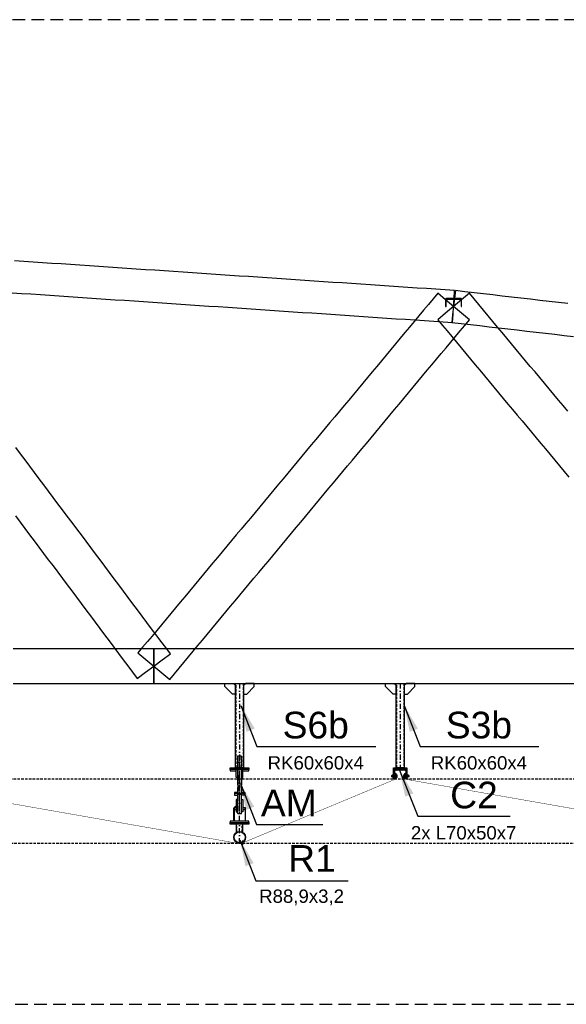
# Model space of a CAD drawing. Header units: millimetres. Extents: x -34919 to 306996, y -293018 to -145733.
# Tile 57 of 256: x 12400 to 16503, y -191038 to -183648. Entities that reach past the tile are written whole.
import ezdxf

# ---------------------------------------------------------------- set-up
doc = ezdxf.new("R2010")
doc.units = ezdxf.units.MM
doc.header["$LTSCALE"] = 3
for name, pattern in [('AM_ISO08W050', [18, 12, -1.5, 3, -1.5]), ('DASHDOT', [25.4, 12.7, -6.35, 0, -6.35]), ('DASHED2', [9.525, 6.35, -3.175]), ('HIDDEN', [9.525, 6.35, -3.175])]:
    doc.linetypes.add(name, pattern=pattern)
for name, color, linetype, lineweight in [('-KONTURY', 7, 'Continuous', 18), ('AAA Widok', 2, 'Continuous', 25), ('AM_0', 7, 'Continuous', 15), ('AM_7', 4, 'AM_ISO08W050', 15), ('SIATKA', 5, 'Continuous', 18)]:
    doc.layers.add(name, color=color, linetype=linetype, lineweight=lineweight)
for name, color, linetype in [('AAA L-Opis', 3, 'Continuous'), ('ARF2000E0_BEARING_ROOF_KANTAVAT_KATTO', 7, 'Continuous'), ('blaszki', 6, 'Continuous'), ('poziome 1', 7, 'Continuous'), ('slupki', 7, 'Continuous'), ('stezenia', 4, 'Continuous'), ('STĘŻENIA_OPIS', 4, 'Continuous')]:
    doc.layers.add(name, color=color, linetype=linetype)
doc.styles.get("Standard").update_dxf_attribs({"font": 'arial.ttf', "height": 25})
doc.dimstyles.new('STANDARD-100', dxfattribs={"dimscale": 100, "dimtxt": 2, "dimasz": 2, "dimexe": 0, "dimexo": 0, "dimgap": 0.6, "dimtad": 1, "dimdec": 0, "dimzin": 12, "dimdsep": 46, "dimtxsty": 'Standard', "dimcen": 1, "dimclrd": 256, "dimclre": 256, "dimclrt": 2, "dimadec": 0, "dimazin": 0, "dimtfac": 1, "dimtdec": 0, "dimtmove": 0, "dimatfit": 3, "dimfxl": 0, "dimtolj": 1, "dimtzin": 0, "dimarcsym": 0})

# ---------------------------------------------------------------- blocks, each defined once
blk = doc.blocks.new('A$C09B41FFC')
at = {"layer": 'AAA L-Opis', "color": 7}
for p, q in [((-13, 500), (-13, 284.6)), ((13, 500), (13, 284.6)), ((-13, 264.6), (-13, 214.6)), ((13, 264.6), (13, 214.6)), ((-15, 214.6), (15, 214.6))]:
    blk.add_line(p, q, dxfattribs=at)
at = {"layer": 'AAA Widok', "color": 7}
for p, q in [((-16, 222.6), (-16, 226.6)), ((16, 222.6), (16, 226.6)), ((-16.3, 172.6), (-15, 172.6)), ((-15.3, 171.6), (-15, 171.6)), ((15, 172.6), (16.2, 172.6)), ((15, 171.6), (15.2, 171.6)), ((-16.3, 82), (-15, 82)), ((-16.3, 82), (-15, 82)), ((-15.3, 83), (-15, 83)), ((16.2, 82, 0), (15, 82, 0)), ((21.2, 82), (20, 82))]:
    blk.add_line(p, q, dxfattribs=at)
for points in [[(15, 284.6), (15, 498), (13, 500), (-13, 500), (-15, 498), (-15, 284.6)], [(-15, 226.6), (-38.1, 226.6), (-38.1, 222.6), (-15, 222.6)], [(-15, 222.6), (-38.1, 222.6), (-38.1, 207.6), (-15, 207.6)], [(-15, 264.6), (-10.5, 264.6), (-10.5, 284.6), (-15, 284.6)], [(-15, 264.6), (-15, 72), (-13, 70), (13, 70), (15, 72), (15, 264.6)], [(15, 264.6), (10.5, 264.6), (10.5, 284.6), (15, 284.6)], [(15, 226.6), (38.1, 226.6), (38.1, 222.6), (15, 222.6)], [(15, 222.6), (38.1, 222.6), (38.1, 207.6), (15, 207.6)], [(-25, 112), (-41.2, 112), (-41.2, 98), (-25, 98)], [(25, 98), (41.3, 98), (41.3, 112), (25, 112)]]:
    blk.add_lwpolyline(points, dxfattribs=at)
at = {"layer": 'AAA Widok', "color": 7, "elevation": 0}
for points in [[(-25, 400), (-70, 400), (-70, 388), (-25, 388)], [(25, 388), (70, 388), (70, 400), (25, 400)], [(-44.4, 12), (-44.4, 112), (-41.2, 112), (-41.2, 12)], [(44.5, 12), (44.5, 112), (41.3, 112), (41.3, 12)]]:
    blk.add_lwpolyline(points, dxfattribs=at)
for points in [[(-25, 340), (-25, 400), (-14.3, 400), (-13.3, 399), (-13.3, 341), (-14.3, 340)], [(25, 340), (25, 400), (14.2, 400), (13.2, 399), (13.2, 341), (14.2, 340)]]:
    blk.add_lwpolyline(points, close=True, dxfattribs=at)
at = {"layer": 'AAA Widok', "color": 7}
for points in [[(-38.1, 207.6), (-35.2, 207.6), (-35.2, 222.6), (-38.1, 222.6)], [(38.1, 207.6), (35.2, 207.6), (35.2, 222.6), (38.1, 222.6)], [(-25, 172.6), (-25, 82), (-16.3, 82), (-15.3, 83), (-15.3, 171.6), (-16.3, 172.6)], [(25, 172.6), (25, 82), (16.2, 82), (15.2, 83), (15.2, 171.6), (16.2, 172.6)]]:
    blk.add_lwpolyline(points, close=True, dxfattribs=at)
blk.add_circle((-30, 118.7), 4, dxfattribs=at)
at = {"layer": 'AM_0', "color": 7}
for points in [[(-25, 112), (-25, 113), (-26, 112)], [(25, 112), (25, 113), (26, 112)]]:
    blk.add_solid(points, dxfattribs=at)
at = {"layer": 'AM_7', "color": 7}
blk.add_line((0, 500), (0, 70), dxfattribs=at)
at = {"layer": 'SIATKA', "color": 7}
blk.add_line((-15, 222.6), (15, 222.6), dxfattribs=at)

msp = doc.modelspace()

# ---------------------------------------------------------------- hatches: boundary and pattern name
at = {"layer": '-KONTURY'}
h = msp.add_hatch(dxfattribs=at)
h.set_pattern_fill('ANSI31', color=256, scale=0.5, style=0)
h.set_pattern_definition([(45, (-27425.7643, -76248.8592), (-1.122532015, 1.122532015), [])])
h.paths.add_polyline_path([(15217.625, -189321.249), (15216.425, -189321.249), (15213.625, -189318.449), (15213.625, -189304.749), (15217.625, -189304.749)])
h.paths.add_polyline_path([(15217.625, -189344.749), (15213.625, -189344.749), (15213.625, -189331.049), (15216.425, -189328.249), (15217.625, -189328.249)])
h = msp.add_hatch(dxfattribs=at)
h.set_pattern_fill('ANSI31', color=256, scale=0.5, angle=90, style=0)
h.set_pattern_definition([(135, (-27475.0753, -76246.8592), (-1.122532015, -1.122532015), [])])
h.paths.add_polyline_path([(15221.625, -189321.249), (15221.625, -189304.749), (15225.625, -189304.749), (15225.625, -189321.249)])
h.paths.add_polyline_path([(15221.625, -189344.749), (15221.625, -189328.249), (15225.625, -189328.249), (15225.625, -189330.749), (15225.625, -189344.749)])
h = msp.add_hatch(dxfattribs=at)
h.set_pattern_fill('ANSI31', color=256, scale=0.5, style=0)
h.set_pattern_definition([(45, (100746.425, -167548.1045), (-1.122532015, 1.122532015), [])])
h.paths.add_polyline_path([(15291.625, -189321.249), (15291.625, -189304.749), (15287.625, -189304.749), (15287.625, -189321.249)])
h.paths.add_polyline_path([(15291.625, -189344.749), (15291.625, -189328.249), (15287.625, -189328.249), (15287.625, -189330.749), (15287.625, -189344.749)])
h = msp.add_hatch(dxfattribs=at)
h.set_pattern_fill('ANSI31', color=256, scale=0.5, angle=-90, style=0)
h.set_pattern_definition([(315, (100744.425, -167597.4155), (1.122532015, 1.122532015), [])])
h.paths.add_polyline_path([(15295.625, -189321.249), (15296.825, -189321.249), (15299.625, -189318.449), (15299.625, -189304.749), (15295.625, -189304.749)])
h.paths.add_polyline_path([(15295.625, -189344.749), (15299.625, -189344.749), (15299.625, -189331.049), (15296.825, -189328.249), (15295.625, -189328.249)])
at = {"layer": 'slupki'}
h = msp.add_hatch(dxfattribs=at)
h.set_pattern_fill('ANSI32')
h.set_pattern_definition([(45, (-36103.139, -193820.889), (-6.7351921, 6.7351921), []), (45, (-36098.649, -193820.889), (-6.7351921, 6.7351921), [])])
h.paths.add_polyline_path([(15206.625, -189274.749), (15256.625, -189274.749), (15256.625, -189276.66, -0.41421356), (15251.536, -189281.749), (15213.625, -189281.749), (15213.625, -189339.66, -0.41421356), (15208.536, -189344.749), (15206.625, -189344.749)])
h.paths.add_polyline_path([(15256.625, -189276.66), (15256.625, -189274.749), (15306.625, -189274.749), (15306.625, -189344.749), (15304.714, -189344.749, -0.41421356), (15299.625, -189339.66), (15299.625, -189281.749), (15261.714, -189281.749, -0.41421356)])

# ---------------------------------------------------------------- linework, layer by layer
at = {"layer": '-KONTURY'}
for p, q in [((15216.425, -189321.249, 0), (15216.425, -189328.249, 0)), ((15225.625, -189321.249, 0), (15221.625, -189321.249, 0)), ((15225.625, -189328.249, 0), (15221.625, -189328.249, 0)), ((15287.625, -189321.249, 0), (15291.625, -189321.249, 0)), ((15287.625, -189328.249, 0), (15291.625, -189328.249, 0)), ((15296.825, -189321.249, 0), (15296.825, -189328.249, 0))]:
    msp.add_line(p, q, dxfattribs=at)
at = {"layer": '-KONTURY', "extrusion": (0, 1, 0)}
for points, elevation in [([(-15232.125, 0), (-15190.525, 0)], -189324.749), ([(-15221.125, 0), (-15190.625, 0)], -189320.669), ([(-15221.125, 0), (-15190.625, 0)], -189328.829), ([(-15221.125, 0), (-15191.545, 0)], -189319.749), ([(-15221.125, 0), (-15191.545, 0)], -189329.749), ([(-15204.725, 0), (-15196.125, 0)], -189324.749), ([(-15203.505, 0), (-15197.345, 0)], -189315.509), ([(-15203.505, 0), (-15197.345, 0)], -189320.129), ([(-15203.505, 0), (-15197.345, 0)], -189329.369), ([(-15203.505, 0), (-15197.345, 0)], -189333.989), ([(-15206.725, 0), (-15204.525, 0)], -189324.749), ([(-15206.625, 0), (-15204.625, 0)], -189314.749), ([(-15204.625, 0), (-15206.625, 0)], -189334.749), ([(-15225.625, 0), (-15222.045, 0)], -189320.155), ([(-15225.625, 0), (-15222.045, 0)], -189329.343), ([(-15226.225, 0), (-15225.625, 0)], -189317.049), ([(-15226.225, 0), (-15225.625, 0)], -189332.449), ([(-15231.264, 0), (-15226.225, 0)], -189314.931), ([(-15231.264, 0), (-15226.225, 0)], -189319.839), ([(-15231.264, 0), (-15226.225, 0)], -189329.659), ([(-15231.264, 0), (-15226.225, 0)], -189334.566), ([(-15281.125, 0), (-15322.725, 0)], -189324.749), ([(-15281.986, 0), (-15287.025, 0)], -189314.931), ([(-15281.986, 0), (-15287.025, 0)], -189319.839), ([(-15281.986, 0), (-15287.025, 0)], -189329.659), ([(-15281.986, 0), (-15287.025, 0)], -189334.566), ([(-15287.025, 0), (-15287.625, 0)], -189317.049), ([(-15287.025, 0), (-15287.625, 0)], -189332.449), ([(-15287.625, 0), (-15291.205, 0)], -189320.155), ([(-15287.625, 0), (-15291.205, 0)], -189329.343), ([(-15292.125, 0), (-15321.705, 0)], -189319.749), ([(-15292.125, 0), (-15322.625, 0)], -189320.669), ([(-15292.125, 0), (-15322.625, 0)], -189328.829), ([(-15292.125, 0), (-15321.705, 0)], -189329.749), ([(-15306.525, 0), (-15308.725, 0)], -189324.749), ([(-15306.625, 0), (-15308.625, 0)], -189314.749), ([(-15308.625, 0), (-15306.625, 0)], -189334.749), ([(-15308.525, 0), (-15317.125, 0)], -189324.749), ([(-15309.745, 0), (-15315.905, 0)], -189315.509), ([(-15309.745, 0), (-15315.905, 0)], -189320.129), ([(-15309.745, 0), (-15315.905, 0)], -189329.369), ([(-15309.745, 0), (-15315.905, 0)], -189333.989)]:
    msp.add_lwpolyline(points, dxfattribs=dict(at, elevation=elevation))
at = {"layer": '-KONTURY', "extrusion": (0.707107, -0.707107, 0)}
for points, elevation in [([(-123128.535, 0), (-123127.234, 0)], 144611.323), ([(-123042.268, 0), (-123040.967, 0)], 144710.431)]:
    msp.add_lwpolyline(points, dxfattribs=dict(at, elevation=elevation))
at = {"layer": '-KONTURY', "extrusion": (1, 0, 0)}
for points, elevation in [([(-189320.669, 0), (-189328.829, 0)], 15190.625), ([(-189319.749, 0), (-189329.749, 0)], 15191.545), ([(-189332.049, 0), (-189317.449, 0)], 15196.225), ([(-189314.749, 0), (-189334.749, 0)], 15204.625), ([(-189332.049, 0), (-189317.449, 0)], 15204.625), ([(-189334.749, 0), (-189314.749, 0)], 15206.625), ([(-189319.749, 0), (-189329.749, 0)], 15221.125), ([(-189320.155, 0), (-189317.049, 0)], 15225.625), ([(-189329.343, 0), (-189320.155, 0)], 15225.625), ([(-189332.449, 0), (-189329.343, 0)], 15225.625), ([(-189314.931, 0), (-189317.049, 0)], 15226.225), ([(-189317.049, 0), (-189332.449, 0)], 15226.225), ([(-189332.449, 0), (-189334.566, 0)], 15226.225), ([(-189333.249, 0), (-189316.249, 0)], 15232.025), ([(-189333.249, 0), (-189316.249, 0)], 15281.225), ([(-189314.931, 0), (-189317.049, 0)], 15287.025), ([(-189317.049, 0), (-189332.449, 0)], 15287.025), ([(-189332.449, 0), (-189334.566, 0)], 15287.025), ([(-189320.155, 0), (-189317.049, 0)], 15287.625), ([(-189329.343, 0), (-189320.155, 0)], 15287.625), ([(-189332.449, 0), (-189329.343, 0)], 15287.625), ([(-189319.749, 0), (-189329.749, 0)], 15292.125), ([(-189334.749, 0), (-189314.749, 0)], 15306.625), ([(-189314.749, 0), (-189334.749, 0)], 15308.625), ([(-189332.049, 0), (-189317.449, 0)], 15308.625), ([(-189332.049, 0), (-189317.449, 0)], 15317.025), ([(-189319.749, 0), (-189329.749, 0)], 15321.705), ([(-189320.669, 0), (-189328.829, 0)], 15322.625)]:
    msp.add_lwpolyline(points, dxfattribs=dict(at, elevation=elevation))
at = {"layer": '-KONTURY', "extrusion": (-0.707107, -0.707107, 0)}
for points, elevation in [([(144618.394, 0), (144617.093, 0)], 123134.305), ([(144704.661, 0), (144703.36, 0)], 123035.197)]:
    msp.add_lwpolyline(points, dxfattribs=dict(at, elevation=elevation))
at = {"layer": '-KONTURY', "extrusion": (0.866025, -0.5, 0)}
for points, elevation in [([(-156353.368, 0), (-156355.608, 0)], 107819.041), ([(-156366.292, 0), (-156364.052, 0)], 107833.616), ([(-156352.912, 0), (-156351.391, 0)], 107857.945), ([(-156310.547, 0), (-156312.068, 0)], 107892.054), ([(-156297.168, 0), (-156299.408, 0)], 107916.383), ([(-156310.092, 0), (-156307.852, 0)], 107930.957)]:
    msp.add_lwpolyline(points, dxfattribs=dict(at, elevation=elevation))
at = {"layer": '-KONTURY', "extrusion": (0.866025, 0.5, 0)}
for points, elevation in [([(-171566.717, 0), (-171564.477, 0)], -81505.708), ([(-171553.793, 0), (-171556.033, 0)], -81491.133), ([(-171567.172, 0), (-171568.693, 0)], -81466.804), ([(-171609.537, 0), (-171608.016, 0)], -81432.695), ([(-171622.917, 0), (-171620.677, 0)], -81408.366), ([(-171609.993, 0), (-171612.233, 0)], -81393.792)]:
    msp.add_lwpolyline(points, dxfattribs=dict(at, elevation=elevation))
at = {"layer": '-KONTURY', "elevation": 0}
for points in [[(15217.625, -189304.749), (15217.625, -189344.749), (15213.625, -189344.749), (15213.625, -189304.749)], [(15217.625, -189304.749), (15217.625, -189344.749), (15213.625, -189344.749), (15213.625, -189304.749)], [(15225.625, -189304.749), (15225.625, -189344.749), (15221.625, -189344.749), (15221.625, -189304.749)], [(15287.625, -189304.749), (15287.625, -189344.749), (15291.625, -189344.749), (15291.625, -189304.749)], [(15295.625, -189304.749), (15295.625, -189344.749), (15299.625, -189344.749), (15299.625, -189304.749)], [(15295.625, -189304.749), (15295.625, -189344.749), (15299.625, -189344.749), (15299.625, -189304.749)]]:
    msp.add_lwpolyline(points, close=True, dxfattribs=at)
for points in [[(15213.625, -189318.449), (15216.425, -189321.249), (15217.625, -189321.249)], [(15213.625, -189331.049), (15216.425, -189328.249), (15217.625, -189328.249)], [(15221.125, -189319.749), (15222.045, -189320.155)], [(15221.125, -189329.749), (15222.045, -189329.343)], [(15292.125, -189319.749), (15291.205, -189320.155)], [(15292.125, -189329.749), (15291.205, -189329.343)], [(15299.625, -189318.449), (15296.825, -189321.249), (15295.625, -189321.249)], [(15299.625, -189331.049), (15296.825, -189328.249), (15295.625, -189328.249)]]:
    msp.add_lwpolyline(points, dxfattribs=at)
at = {"layer": '-KONTURY', "linetype": 'HIDDEN', "const_width": 3, "elevation": 0}
for points in [[(15219.625, -189348.524), (15219.625, -189298.524)], [(15293.625, -189298.524), (15293.625, -189348.524)], [(14050.651, -189832.228), (11293.625, -189348.524)], [(15219.625, -189348.524), (14071.108, -189827.592)], [(15293.625, -189348.524), (18050.651, -189832.228)]]:
    msp.add_lwpolyline(points, dxfattribs=at)
at = {"layer": '-KONTURY', "extrusion": (0.487829, -0.872939, 0)}
for points, elevation in [([(-79068.922, 0), (-79067.868, 0)], 172690.775), ([(-79010.924, 0), (-79011.978, 0)], 172732.534)]:
    msp.add_lwpolyline(points, dxfattribs=dict(at, elevation=elevation))
at = {"layer": '-KONTURY', "extrusion": (-0.487829, -0.872939, 0)}
for points, elevation in [([(105647.143, 0), (105648.197, 0)], 157847.297), ([(105705.141, 0), (105704.087, 0)], 157805.538)]:
    msp.add_lwpolyline(points, dxfattribs=dict(at, elevation=elevation))
at = {"layer": '-KONTURY', "linetype": 'HIDDEN', "const_width": 3, "elevation": 0}
msp.add_lwpolyline([(14050.651, -189832.228, 0.11190095), (14071.108, -189827.592, 0.11190095)], format="xyb", dxfattribs=at)
at = {"layer": '-KONTURY'}
for centre, radius, start, end in [((15200.714, -189317.819, 0), 4.085, 154.4384694, 214.4384694), ((15211.894, -189324.749, 0), 15.265, 162.3830312, 197.6169688), ((15200.714, -189331.679, 0), 4.085, 145.5615306, 205.5615306), ((15200.136, -189317.819, 0), 4.085, 325.5615306, 25.5615306), ((15188.956, -189324.749, 0), 15.265, 342.3830312, 17.6169688), ((15200.136, -189331.679, 0), 4.085, 334.4384694, 34.4384694), ((15227.687, -189317.385, 0), 4.338, 325.5531276, 25.5531276), ((15215.798, -189324.749, 0), 16.227, 342.387526, 17.612474), ((15227.687, -189332.113, 0), 4.338, 334.4468724, 34.4468724)]:
    msp.add_arc(centre, radius, start, end, dxfattribs=at)
at = {"layer": '-KONTURY', "extrusion": (0, 0, -1)}
for centre, radius, start, end in [((-15297.452, -189324.749, 0), 16.227, 342.387526, 17.612474), ((-15285.563, -189317.385, 0), 4.338, 325.5531276, 25.5531276), ((-15285.563, -189332.113, 0), 4.338, 334.4468724, 34.4468724), ((-15324.294, -189324.749, 0), 15.265, 342.3830312, 17.6169688), ((-15313.114, -189317.819, 0), 4.085, 325.5615306, 25.5615306), ((-15313.114, -189331.679, 0), 4.085, 334.4384694, 34.4384694), ((-15312.536, -189317.819, 0), 4.085, 154.4384694, 214.4384694), ((-15301.356, -189324.749, 0), 15.265, 162.3830312, 197.6169688), ((-15312.536, -189331.679, 0), 4.085, 145.5615306, 205.5615306)]:
    msp.add_arc(centre, radius, start, end, dxfattribs=at)
at = {"color": 4, "linetype": 'DASHED2'}
for p, q in [((-5676.685, -189344.749, 0), (29443.668, -189344.749, 0)), ((-5671.516, -189829.228, 0), (29441.729, -189829.228, 0))]:
    msp.add_line(p, q, dxfattribs=at)
at = {"layer": 'ARF2000E0_BEARING_ROOF_KANTAVAT_KATTO'}
for points in [[(15648.537, -185920.476), (15652.581, -185860.613), (15656.625, -185800.749), (15660.669, -185740.885), (15664.713, -185681.022), (15594.401, -185676.272), (15524.088, -185671.522), (15453.776, -185666.772), (15383.463, -185662.022), (15313.151, -185657.272), (15242.838, -185652.522), (15172.526, -185647.772), (15102.213, -185643.022), (15031.901, -185638.272), (14961.588, -185633.522), (14891.276, -185628.772), (14820.963, -185624.022), (14750.651, -185619.272), (14680.338, -185614.522), (14610.026, -185609.772), (14539.713, -185605.022), (14469.401, -185600.272), (14399.088, -185595.522), (14328.776, -185590.772), (14258.463, -185586.022), (14188.151, -185581.272), (14117.838, -185576.522), (14047.526, -185571.772), (13977.213, -185567.022), (13906.901, -185562.272), (13836.588, -185557.522), (13766.276, -185552.772), (13695.963, -185548.022), (13625.651, -185543.272), (13555.338, -185538.522), (13485.026, -185533.772), (13414.713, -185529.022), (13344.401, -185524.272), (13274.088, -185519.522), (13203.776, -185514.772), (13133.463, -185510.022), (13063.151, -185505.272), (12992.838, -185500.522), (12922.526, -185495.772), (12852.213, -185491.022), (12781.901, -185486.272), (12711.588, -185481.522), (12641.276, -185476.772), (12570.963, -185472.022), (12500.651, -185467.272), (12430.338, -185462.522), (12360.026, -185457.772)], [(12343.849, -185697.226), (12414.162, -185701.976), (12484.474, -185706.726), (12554.787, -185711.476), (12625.099, -185716.226), (12695.412, -185720.976), (12765.724, -185725.726), (12836.037, -185730.476), (12906.349, -185735.226), (12976.662, -185739.976), (13046.974, -185744.726), (13117.287, -185749.476), (13187.599, -185754.226), (13257.912, -185758.976), (13328.224, -185763.726), (13398.537, -185768.476), (13468.849, -185773.226), (13539.162, -185777.976), (13609.474, -185782.726), (13679.787, -185787.476), (13750.099, -185792.226), (13820.412, -185796.976), (13890.724, -185801.726), (13961.037, -185806.476), (14031.349, -185811.226), (14101.662, -185815.976), (14171.974, -185820.726), (14242.287, -185825.476), (14312.599, -185830.226), (14382.912, -185834.976), (14453.224, -185839.726), (14523.537, -185844.476), (14593.849, -185849.226), (14664.162, -185853.976), (14734.474, -185858.726), (14804.787, -185863.476), (14875.099, -185868.226), (14945.412, -185872.976), (15015.724, -185877.726), (15086.037, -185882.476), (15156.349, -185887.226), (15226.662, -185891.976), (15296.974, -185896.726), (15367.287, -185901.476), (15437.599, -185906.226), (15507.912, -185910.976), (15578.224, -185915.726), (15648.537, -185920.476)], [(15775.681, -185899.999), (15716.153, -185850.374), (15656.625, -185800.749), (15597.097, -185751.124), (15537.569, -185701.499), (15502.413, -185743.671), (15467.256, -185785.842), (15432.1, -185828.014), (15396.944, -185870.186), (15361.788, -185912.358), (15326.631, -185954.53), (15291.475, -185996.702), (15256.319, -186038.874), (15221.163, -186081.046), (15186.006, -186123.217), (15150.85, -186165.389), (15115.694, -186207.561), (15080.538, -186249.733), (15045.381, -186291.905), (15010.225, -186334.077), (14975.069, -186376.249), (14939.913, -186418.421), (14904.756, -186460.592), (14869.6, -186502.764), (14834.444, -186544.936), (14799.288, -186587.108), (14764.131, -186629.28), (14728.975, -186671.452), (14693.819, -186713.624), (14658.663, -186755.796), (14623.506, -186797.967), (14588.35, -186840.139), (14553.194, -186882.311), (14518.038, -186924.483), (14482.881, -186966.655), (14447.725, -187008.827), (14412.569, -187050.999), (14377.413, -187093.171), (14342.256, -187135.342), (14307.1, -187177.514), (14271.944, -187219.686), (14236.788, -187261.858), (14201.631, -187304.03), (14166.475, -187346.202), (14131.319, -187388.374), (14096.163, -187430.546), (14061.006, -187472.717), (14025.85, -187514.889), (13990.694, -187557.061), (13955.538, -187599.233), (13920.381, -187641.405), (13885.225, -187683.577), (13850.069, -187725.749), (13814.913, -187767.921), (13779.756, -187810.092), (13744.6, -187852.264), (13709.444, -187894.436), (13674.288, -187936.608), (13639.131, -187978.78), (13603.975, -188020.952), (13568.819, -188063.124), (13533.663, -188105.296), (13498.506, -188147.467), (13463.35, -188189.639), (13428.194, -188231.811), (13393.038, -188273.983), (13357.881, -188316.155), (13322.725, -188358.327), (13287.569, -188400.499), (13347.097, -188450.124), (13406.625, -188499.749), (13466.153, -188549.374), (13525.681, -188598.999), (13560.838, -188556.827), (13595.994, -188514.655), (13631.15, -188472.484), (13666.306, -188430.312), (13701.463, -188388.14), (13736.619, -188345.968), (13771.775, -188303.796), (13806.931, -188261.624), (13842.088, -188219.452), (13877.244, -188177.28), (13912.4, -188135.109), (13947.556, -188092.937), (13982.713, -188050.765), (14017.869, -188008.593), (14053.025, -187966.421), (14088.181, -187924.249), (14123.338, -187882.077), (14158.494, -187839.905), (14193.65, -187797.734), (14228.806, -187755.562), (14263.963, -187713.39), (14299.119, -187671.218), (14334.275, -187629.046), (14369.431, -187586.874), (14404.588, -187544.702), (14439.744, -187502.53), (14474.9, -187460.359), (14510.056, -187418.187), (14545.213, -187376.015), (14580.369, -187333.843), (14615.525, -187291.671), (14650.681, -187249.499), (14685.838, -187207.327), (14720.994, -187165.155), (14756.15, -187122.984), (14791.306, -187080.812), (14826.463, -187038.64), (14861.619, -186996.468), (14896.775, -186954.296), (14931.931, -186912.124), (14967.088, -186869.952), (15002.244, -186827.78), (15037.4, -186785.609), (15072.556, -186743.437), (15107.713, -186701.265), (15142.869, -186659.093), (15178.025, -186616.921), (15213.181, -186574.749), (15248.338, -186532.577), (15283.494, -186490.405), (15318.65, -186448.234), (15353.806, -186406.062), (15388.963, -186363.89), (15424.119, -186321.718), (15459.275, -186279.546), (15494.431, -186237.374), (15529.588, -186195.202), (15564.744, -186153.03), (15599.9, -186110.859), (15635.056, -186068.687), (15670.213, -186026.515), (15705.369, -185984.343), (15740.525, -185942.171), (15775.681, -185899.999)], [(16513.963, -186587.108), (16478.806, -186544.936), (16443.65, -186502.764), (16408.494, -186460.592), (16373.338, -186418.421), (16338.181, -186376.249), (16303.025, -186334.077), (16267.869, -186291.905), (16232.713, -186249.733), (16197.556, -186207.561), (16162.4, -186165.389), (16127.244, -186123.217), (16092.088, -186081.046), (16056.931, -186038.874), (16021.775, -185996.702), (15986.619, -185954.53), (15951.463, -185912.358), (15916.306, -185870.186), (15881.15, -185828.014), (15845.994, -185785.842), (15810.838, -185743.671), (15775.681, -185701.499), (15716.153, -185751.124), (15656.625, -185800.749), (15597.097, -185850.374), (15537.569, -185899.999), (15572.725, -185942.171), (15607.881, -185984.343), (15643.038, -186026.515), (15678.194, -186068.687), (15713.35, -186110.859), (15748.506, -186153.03), (15783.663, -186195.202), (15818.819, -186237.374), (15853.975, -186279.546), (15889.131, -186321.718), (15924.288, -186363.89), (15959.444, -186406.062), (15994.6, -186448.234), (16029.756, -186490.405), (16064.913, -186532.577), (16100.069, -186574.749), (16135.225, -186616.921), (16170.381, -186659.093), (16205.538, -186701.265), (16240.694, -186743.437), (16275.85, -186785.609), (16311.006, -186827.78), (16346.163, -186869.952), (16381.319, -186912.124), (16416.475, -186954.296), (16451.631, -186996.468), (16486.788, -187038.64), (16521.944, -187080.812)], [(16514.181, -185779.271), (16443.869, -185771.127), (16373.556, -185762.983), (16303.244, -185754.84), (16232.931, -185746.696), (16162.619, -185738.552), (16092.306, -185730.408), (16021.994, -185722.265), (15951.681, -185714.121), (15881.369, -185705.977), (15811.056, -185697.833), (15740.744, -185689.69), (15670.431, -185681.546), (15663.528, -185741.147), (15656.625, -185800.749), (15649.722, -185860.351), (15642.819, -185919.952), (15713.131, -185928.096), (15783.444, -185936.24), (15853.756, -185944.383), (15924.069, -185952.527), (15994.381, -185960.671), (16064.694, -185968.815), (16135.006, -185976.958), (16205.319, -185985.102), (16275.631, -185993.246), (16345.944, -186001.39), (16416.256, -186009.533), (16486.569, -186017.677), (16556.881, -186025.821)], [(15716.625, -185800.749), (15716.625, -185748.544), (15716.623, -185748.347), (15716.615, -185748.15), (15716.603, -185747.954), (15716.587, -185747.758), (15716.565, -185747.563), (15716.539, -185747.368), (15716.508, -185747.173), (15716.472, -185746.98), (15716.431, -185746.787), (15716.386, -185746.596), (15716.336, -185746.406), (15716.282, -185746.217), (15716.223, -185746.029), (15716.159, -185745.843), (15716.091, -185745.658), (15716.018, -185745.475), (15715.941, -185745.294), (15715.86, -185745.115), (15715.774, -185744.938), (15715.684, -185744.764), (15715.589, -185744.591), (15715.491, -185744.421), (15715.388, -185744.253), (15715.281, -185744.088), (15715.17, -185743.925), (15715.055, -185743.766), (15714.937, -185743.609), (15714.814, -185743.455), (15714.688, -185743.304), (15714.559, -185743.156), (15714.425, -185743.012), (15714.288, -185742.871), (15714.148, -185742.733), (15714.004, -185742.598), (15713.857, -185742.468), (15713.707, -185742.341), (15713.554, -185742.217), (15713.397, -185742.098), (15713.238, -185741.982), (15713.076, -185741.87), (15712.912, -185741.762), (15712.744, -185741.659), (15712.575, -185741.559), (15712.403, -185741.464), (15712.228, -185741.373), (15712.052, -185741.286), (15711.873, -185741.204), (15711.693, -185741.126), (15711.51, -185741.052), (15711.326, -185740.983), (15711.14, -185740.919), (15710.952, -185740.859), (15710.763, -185740.804), (15710.573, -185740.754), (15710.382, -185740.708), (15710.189, -185740.667), (15709.996, -185740.631), (15709.801, -185740.599), (15709.606, -185740.573), (15709.411, -185740.551), (15709.215, -185740.534), (15709.019, -185740.522), (15708.822, -185740.514), (15708.625, -185740.512), (15656.625, -185740.512), (15604.625, -185740.512), (15604.428, -185740.514), (15604.232, -185740.522), (15604.036, -185740.534), (15603.84, -185740.551), (15603.645, -185740.573), (15603.45, -185740.599), (15603.256, -185740.631), (15603.062, -185740.667), (15602.87, -185740.708), (15602.678, -185740.753), (15602.488, -185740.804), (15602.299, -185740.859), (15602.112, -185740.919), (15601.926, -185740.983), (15601.741, -185741.052), (15601.558, -185741.126), (15601.378, -185741.203), (15601.199, -185741.286), (15601.022, -185741.372), (15600.848, -185741.463), (15600.676, -185741.559), (15600.506, -185741.658), (15600.339, -185741.762), (15600.174, -185741.87), (15600.013, -185741.981), (15599.854, -185742.097), (15599.697, -185742.216), (15599.544, -185742.34), (15599.394, -185742.467), (15599.247, -185742.597), (15599.104, -185742.731), (15598.963, -185742.869), (15598.826, -185743.011), (15598.693, -185743.155), (15598.563, -185743.303), (15598.437, -185743.454), (15598.314, -185743.608), (15598.195, -185743.765), (15598.08, -185743.925), (15597.97, -185744.087), (15597.863, -185744.252), (15597.76, -185744.42), (15597.661, -185744.59), (15597.567, -185744.763), (15597.477, -185744.938), (15597.391, -185745.114), (15597.309, -185745.294), (15597.232, -185745.475), (15597.159, -185745.658), (15597.091, -185745.842), (15597.027, -185746.028), (15596.968, -185746.216), (15596.914, -185746.405), (15596.864, -185746.595), (15596.819, -185746.787), (15596.778, -185746.98), (15596.742, -185747.173), (15596.711, -185747.367), (15596.685, -185747.562), (15596.663, -185747.758), (15596.647, -185747.954), (15596.635, -185748.15), (15596.627, -185748.347), (15596.625, -185748.544), (15596.625, -185800.749), (15600.625, -185800.749), (15600.625, -185748.544), (15600.626, -185748.445), (15600.63, -185748.347), (15600.636, -185748.248), (15600.644, -185748.15), (15600.655, -185748.053), (15600.668, -185747.955), (15600.684, -185747.858), (15600.702, -185747.762), (15600.722, -185747.666), (15600.744, -185747.57), (15600.769, -185747.475), (15600.796, -185747.381), (15600.826, -185747.287), (15600.858, -185747.194), (15600.892, -185747.101), (15600.928, -185747.01), (15600.967, -185746.919), (15601.008, -185746.829), (15601.051, -185746.741), (15601.096, -185746.653), (15601.143, -185746.567), (15601.192, -185746.482), (15601.244, -185746.398), (15601.297, -185746.316), (15601.353, -185746.234), (15601.41, -185746.155), (15601.469, -185746.076), (15601.53, -185745.999), (15601.594, -185745.924), (15601.659, -185745.85), (15601.725, -185745.777), (15601.794, -185745.706), (15601.865, -185745.637), (15601.937, -185745.57), (15602.01, -185745.505), (15602.085, -185745.441), (15602.162, -185745.38), (15602.24, -185745.32), (15602.319, -185745.262), (15602.4, -185745.206), (15602.482, -185745.153), (15602.566, -185745.101), (15602.651, -185745.051), (15602.737, -185745.004), (15602.824, -185744.958), (15602.912, -185744.915), (15603.002, -185744.873), (15603.092, -185744.834), (15603.184, -185744.798), (15603.276, -185744.763), (15603.369, -185744.731), (15603.463, -185744.701), (15603.557, -185744.674), (15603.652, -185744.648), (15603.747, -185744.626), (15603.843, -185744.605), (15603.94, -185744.587), (15604.037, -185744.571), (15604.134, -185744.558), (15604.232, -185744.547), (15604.33, -185744.539), (15604.428, -185744.533), (15604.526, -185744.529), (15604.625, -185744.528), (15656.625, -185744.528), (15708.625, -185744.528), (15708.724, -185744.529), (15708.822, -185744.533), (15708.92, -185744.539), (15709.018, -185744.547), (15709.116, -185744.558), (15709.213, -185744.571), (15709.31, -185744.587), (15709.407, -185744.605), (15709.503, -185744.626), (15709.598, -185744.649), (15709.693, -185744.674), (15709.788, -185744.701), (15709.881, -185744.731), (15709.974, -185744.763), (15710.067, -185744.798), (15710.158, -185744.834), (15710.249, -185744.874), (15710.338, -185744.915), (15710.427, -185744.958), (15710.514, -185745.004), (15710.6, -185745.051), (15710.685, -185745.101), (15710.768, -185745.153), (15710.851, -185745.207), (15710.931, -185745.263), (15711.011, -185745.32), (15711.089, -185745.38), (15711.166, -185745.442), (15711.241, -185745.505), (15711.314, -185745.571), (15711.386, -185745.638), (15711.457, -185745.707), (15711.525, -185745.778), (15711.592, -185745.85), (15711.657, -185745.924), (15711.72, -185746), (15711.781, -185746.077), (15711.841, -185746.155), (15711.898, -185746.235), (15711.953, -185746.316), (15712.007, -185746.399), (15712.058, -185746.482), (15712.107, -185746.567), (15712.154, -185746.654), (15712.199, -185746.741), (15712.242, -185746.83), (15712.283, -185746.919), (15712.322, -185747.01), (15712.358, -185747.102), (15712.392, -185747.194), (15712.424, -185747.287), (15712.454, -185747.381), (15712.481, -185747.475), (15712.506, -185747.57), (15712.528, -185747.666), (15712.549, -185747.762), (15712.566, -185747.858), (15712.582, -185747.955), (15712.595, -185748.053), (15712.606, -185748.15), (15712.614, -185748.248), (15712.62, -185748.347), (15712.624, -185748.445), (15712.625, -185748.544), (15712.625, -185800.749), (15716.625, -185800.749)], [(13282.58, -188592.689), (13344.603, -188546.219), (13406.625, -188499.749), (13468.647, -188453.279), (13530.67, -188406.808), (13495.513, -188359.887), (13460.357, -188312.965), (13425.201, -188266.043), (13390.045, -188219.121), (13354.888, -188172.199), (13319.732, -188125.277), (13284.576, -188078.355), (13249.42, -188031.433), (13214.263, -187984.512), (13179.107, -187937.59), (13143.951, -187890.668), (13108.795, -187843.746), (13073.638, -187796.824), (13038.482, -187749.902), (13003.326, -187702.98), (12968.17, -187656.058), (12933.013, -187609.137), (12897.857, -187562.215), (12862.701, -187515.293), (12827.545, -187468.371), (12792.388, -187421.449), (12757.232, -187374.527), (12722.076, -187327.605), (12686.92, -187280.683), (12651.763, -187233.762), (12616.607, -187186.84), (12581.451, -187139.918), (12546.295, -187092.996), (12511.138, -187046.074), (12475.982, -186999.152), (12440.826, -186952.23), (12405.67, -186905.308), (12370.513, -186858.387)], [(12368.518, -187372.721), (12403.674, -187419.643), (12438.83, -187466.564), (12473.987, -187513.486), (12509.143, -187560.408), (12544.299, -187607.33), (12579.455, -187654.252), (12614.612, -187701.174), (12649.768, -187748.096), (12684.924, -187795.018), (12720.08, -187841.939), (12755.237, -187888.861), (12790.393, -187935.783), (12825.549, -187982.705), (12860.705, -188029.627), (12895.862, -188076.549), (12931.018, -188123.471), (12966.174, -188170.393), (13001.33, -188217.314), (13036.487, -188264.236), (13071.643, -188311.158), (13106.799, -188358.08), (13141.955, -188405.002), (13177.112, -188451.924), (13212.268, -188498.846), (13247.424, -188545.768), (13282.58, -188592.689)], [(13406.625, -188629.749), (13406.625, -188564.749), (13406.625, -188499.749), (13406.625, -188434.749), (13406.625, -188369.749), (13336.313, -188369.749), (13266, -188369.749), (13195.688, -188369.749), (13125.375, -188369.749), (13055.063, -188369.749), (12984.75, -188369.749), (12914.438, -188369.749), (12844.125, -188369.749), (12773.813, -188369.749), (12703.5, -188369.749), (12633.188, -188369.749), (12562.875, -188369.749), (12492.563, -188369.749), (12422.25, -188369.749), (12351.938, -188369.749)], [(16570.688, -188369.749), (16500.375, -188369.749), (16430.063, -188369.749), (16359.75, -188369.749), (16289.438, -188369.749), (16219.125, -188369.749), (16148.813, -188369.749), (16078.5, -188369.749), (16008.188, -188369.749), (15937.875, -188369.749), (15867.563, -188369.749), (15797.25, -188369.749), (15726.938, -188369.749), (15656.625, -188369.749), (15586.313, -188369.749), (15516, -188369.749), (15445.688, -188369.749), (15375.375, -188369.749), (15305.063, -188369.749), (15234.75, -188369.749), (15164.438, -188369.749), (15094.125, -188369.749), (15023.813, -188369.749), (14953.5, -188369.749), (14883.188, -188369.749), (14812.875, -188369.749), (14742.563, -188369.749), (14672.25, -188369.749), (14601.938, -188369.749), (14531.625, -188369.749), (14461.313, -188369.749), (14391, -188369.749), (14320.688, -188369.749), (14250.375, -188369.749), (14180.063, -188369.749), (14109.75, -188369.749), (14039.438, -188369.749), (13969.125, -188369.749), (13898.813, -188369.749), (13828.5, -188369.749), (13758.188, -188369.749), (13687.875, -188369.749), (13617.563, -188369.749), (13547.25, -188369.749), (13476.938, -188369.749), (13406.625, -188369.749), (13406.625, -188434.749), (13406.625, -188499.749), (13406.625, -188564.749), (13406.625, -188629.749), (13476.938, -188629.749), (13547.25, -188629.749), (13617.563, -188629.749), (13687.875, -188629.749), (13758.188, -188629.749), (13828.5, -188629.749), (13898.813, -188629.749), (13969.125, -188629.749), (14039.438, -188629.749), (14109.75, -188629.749), (14180.063, -188629.749), (14250.375, -188629.749), (14320.688, -188629.749), (14391, -188629.749), (14461.313, -188629.749), (14531.625, -188629.749), (14601.938, -188629.749), (14672.25, -188629.749), (14742.563, -188629.749), (14812.875, -188629.749), (14883.188, -188629.749), (14953.5, -188629.749), (15023.813, -188629.749), (15094.125, -188629.749), (15164.438, -188629.749), (15234.75, -188629.749), (15305.063, -188629.749), (15375.375, -188629.749), (15445.688, -188629.749), (15516, -188629.749), (15586.313, -188629.749), (15656.625, -188629.749), (15726.938, -188629.749), (15797.25, -188629.749), (15867.563, -188629.749), (15937.875, -188629.749), (16008.188, -188629.749), (16078.5, -188629.749), (16148.813, -188629.749), (16219.125, -188629.749), (16289.438, -188629.749), (16359.75, -188629.749), (16430.063, -188629.749), (16500.375, -188629.749), (16570.688, -188629.749)], [(12351.938, -188629.749), (12422.25, -188629.749), (12492.563, -188629.749), (12562.875, -188629.749), (12633.188, -188629.749), (12703.5, -188629.749), (12773.813, -188629.749), (12844.125, -188629.749), (12914.438, -188629.749), (12984.75, -188629.749), (13055.063, -188629.749), (13125.375, -188629.749), (13195.688, -188629.749), (13266, -188629.749), (13336.313, -188629.749), (13406.625, -188629.749)]]:
    msp.add_lwpolyline(points, dxfattribs=at)
at = {"layer": 'blaszki', "elevation": 0}
for points in [[(14020.651, -188709.749), (13996.651, -188709.749), (13940.651, -188653.749), (13940.651, -188629.749), (14004.651, -188629.749), (14020.651, -188645.749)], [(14080.651, -188709.749), (14104.651, -188709.749), (14160.651, -188653.749), (14160.651, -188629.749), (14096.651, -188629.749), (14080.651, -188645.749)], [(15226.625, -188709.749), (15202.625, -188709.749), (15146.625, -188653.749), (15146.625, -188629.749), (15210.625, -188629.749), (15226.625, -188645.749)], [(15286.625, -188709.749), (15310.625, -188709.749), (15366.625, -188653.749), (15366.625, -188629.749), (15302.625, -188629.749), (15286.625, -188645.749)], [(14120.651, -189274.749), (13980.651, -189274.749), (13980.651, -189262.749), (14120.651, -189262.749)], [(15306.625, -189274.749), (15206.625, -189274.749), (15206.625, -189262.749), (15306.625, -189262.749)], [(14120.651, -189662.749), (13980.651, -189662.749), (13980.651, -189674.749), (14120.651, -189674.749)], [(14120.651, -189686.749), (13980.651, -189686.749), (13980.651, -189674.749), (14120.651, -189674.749)]]:
    msp.add_lwpolyline(points, close=True, dxfattribs=at)
at = {"layer": 'blaszki', "color": 7, "elevation": 0}
msp.add_lwpolyline([(14080.651, -188709.749), (14104.651, -188709.749), (14160.651, -188653.749), (14160.651, -188629.749), (14096.651, -188629.749), (14080.651, -188645.749)], close=True, dxfattribs=at)
at = {"layer": 'poziome 1', "linetype": 'HIDDEN', "ltscale": 5}
msp.add_lwpolyline([(30729.318, -183647.981), (-7495.118, -183647.981), (-7495.118, -191038.101), (30729.318, -191038.101)], close=True, dxfattribs=at)
at = {"layer": 'poziome 1', "color": 2, "elevation": 0}
for points in [[(15206.625, -189274.749), (15256.625, -189274.749), (15256.625, -189276.66, -0.41421356), (15251.536, -189281.749), (15213.625, -189281.749), (15213.625, -189339.66, -0.41421356), (15208.536, -189344.749), (15206.625, -189344.749)], [(15256.625, -189276.66), (15256.625, -189274.749), (15306.625, -189274.749), (15306.625, -189344.749), (15304.714, -189344.749, -0.41421356), (15299.625, -189339.66), (15299.625, -189281.749), (15261.714, -189281.749, -0.41421356)]]:
    msp.add_lwpolyline(points, format="xyb", close=True, dxfattribs=at)
at = {"layer": 'slupki', "color": 4, "linetype": 'DASHDOT'}
for p, q in [((14050.651, -188629.749, 0), (14050.651, -189262.749, 0)), ((14050.651, -188629.749, 0), (14050.651, -189262.749, 0)), ((15256.625, -188629.749, 0), (15256.625, -189262.749, 0)), ((14050.651, -189662.749, 0), (14050.651, -189286.749, 0)), ((14050.651, -189829.228, 0), (14050.651, -189674.749, 0))]:
    msp.add_line(p, q, dxfattribs=at)
at = {"layer": 'slupki', "color": 3}
for p, q in [((14026.501, -189747.461, 0), (14026.501, -189686.749, 0)), ((14074.801, -189747.461, 0), (14074.801, -189686.749, 0))]:
    msp.add_line(p, q, dxfattribs=at)
at = {"layer": 'slupki', "linetype": 'HIDDEN'}
for p, q in [((14030.501, -189745.158, 0), (14030.501, -189686.749, 0)), ((14070.801, -189745.158, 0), (14070.801, -189686.749, 0))]:
    msp.add_line(p, q, dxfattribs=at)
at = {"layer": 'slupki', "color": 3, "elevation": 0}
for points in [[(14080.651, -189262.749), (14020.651, -189262.749), (14020.651, -188629.749), (14080.651, -188629.749)], [(15286.625, -189262.749), (15226.625, -189262.749), (15226.625, -188629.749), (15286.625, -188629.749)]]:
    msp.add_lwpolyline(points, close=True, dxfattribs=at)
at = {"layer": 'slupki', "linetype": 'HIDDEN', "elevation": 0}
for points in [[(14024.651, -189262.749), (14024.651, -188629.749)], [(14076.651, -188629.749), (14076.651, -189262.749)], [(15230.625, -189262.749), (15230.625, -188629.749)], [(15282.625, -188629.749), (15282.625, -189262.749)]]:
    msp.add_lwpolyline(points, dxfattribs=at)
at = {"layer": 'stezenia', "color": 3}
msp.add_line((14071.108, -189807.94, 0), (14071.108, -189840.89, 0), dxfattribs=at)
for radius in [44.45, 41.25]:
    msp.add_circle((14050.651, -189784.778, 0), radius, dxfattribs=at)

# ---------------------------------------------------------------- block references
at = {"layer": 'stezenia', "color": 9}
msp.add_blockref('A$C09B41FFC', (14050.651, -189674.749, 0), dxfattribs=at)

# ---------------------------------------------------------------- texts
at = {"layer": 'STĘŻENIA_OPIS', "linetype": 'DASHDOT', "char_height": 200, "attachment_point": 5}
for s, insert in [('{\\farial|b0|i0|c238|p34;\\C3;S6b\\C256;\\P\\H0.5x;RK60x60x4}', (14621.957, -189059.737, 0)), ('{\\farial|b0|i0|c238|p34;\\C3;S3b\\C256;\\P\\H0.5x;RK60x60x4}', (15846.956, -189059.737, 0)), ('{\\farial|b0|i0|c238|p34;\\C3;^I^I\\C6;C2\\C256;\\P\\H0.5x;2x L70x50x7}', (15732.133, -189584.79, 0)), ('{\\farial|b0|i0|c238|p34;\\C3;AM}', (14419.825, -189527.181, 0)), ('{\\farial|b0|i0|c238|p34;\\C3;^I^IR1\\C256;\\P\\H0.5x;R88,9x3,2}', (14515.786, -190069.22, 0))]:
    msp.add_mtext(s, dxfattribs=dict(at, insert=insert))

# ---------------------------------------------------------------- leaders
at = {"layer": 'stezenia', "color": 3}
for points in [[(14060.598, -188794.244, 0), (14180.625, -189102.115, 0), (15072.026, -189102.115, 0)], [(15285.597, -188794.244, 0), (15405.624, -189102.115, 0), (16297.025, -189102.115, 0)], [(15249.677, -189281.749, 0), (15389.147, -189627.168, 0), (16081.888, -189627.168, 0)], [(14056.727, -189380.53, 0), (14176.754, -189688.401, 0), (14675.597, -189688.401, 0)], [(14052.773, -189803.727, 0), (14172.8, -190111.598, 0), (14865.541, -190111.598, 0)]]:
    msp.add_leader(points, dimstyle='STANDARD-100', override={"dimgap": 0.6, "dimtad": 0, "dimfxl": 1.25, "dimfxlon": 1}, dxfattribs=at)

doc.saveas('drawing.dxf')
